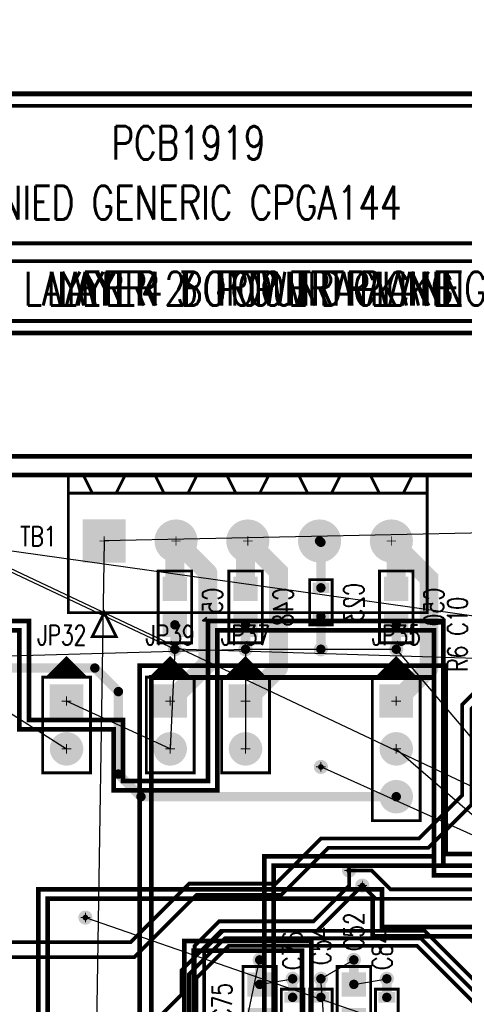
# Model space of a CAD drawing. Extents: x -1 to 210, y -5 to 148.
# Tile 31 of 52: x 34 to 58, y 96 to 148. Entities that reach past the tile are written whole.
import ezdxf
from ezdxf.enums import TextEntityAlignment as Align

# ---------------------------------------------------------------- set-up
doc = ezdxf.new("R2010")
doc.units = 0
for name, pattern in [('POUR_01_-1_0_000000', [2, 1, 1]), ('SIG_0', [2, 1, 1]), ('SIG_1', [2, 1, 1]), ('SIG_118', [2, 1, 1]), ('SIG_119', [2, 1, 1]), ('SIG_12', [2, 1, 1]), ('SIG_120', [2, 1, 1]), ('SIG_134', [2, 1, 1]), ('SIG_14', [2, 1, 1]), ('SIG_15', [2, 1, 1]), ('SIG_17', [2, 1, 1]), ('SIG_2', [2, 1, 1]), ('SIG_22', [2, 1, 1]), ('SIG_225', [2, 1, 1]), ('SIG_3', [2, 1, 1]), ('SIG_6', [2, 1, 1]), ('SIG_63', [2, 1, 1]), ('SIG_8', [2, 1, 1]), ('SIG_9', [2, 1, 1])]:
    doc.linetypes.add(name, pattern=pattern)
for name, color, linetype in [('2D_LINE_00', 5, 'CONTINUOUS'), ('BOARD_OUTLINE_00', 254, 'CONTINUOUS'), ('COPPER_CUTOUT_03', 112, 'CONTINUOUS'), ('DRIL_PLTE_THRU_01', 176, 'CONTINUOUS'), ('DRIL_PLTE_THRU_02', 255, 'CONTINUOUS'), ('DRIL_PLTE_THRU_03', 106, 'CONTINUOUS'), ('DRIL_PLTE_THRU_04', 16, 'CONTINUOUS'), ('DRIL_SYMBOL', 254, 'CONTINUOUS'), ('LINK_00', 57, 'CONTINUOUS'), ('PADS_BOT', 1, 'CONTINUOUS'), ('PADS_INNER', 5, 'CONTINUOUS'), ('PADS_TOP', 5, 'CONTINUOUS'), ('PART_BOT_2DLINE_00', 6, 'CONTINUOUS'), ('PART_NAME_01', 4, 'CONTINUOUS'), ('PART_NAME_04', 6, 'CONTINUOUS'), ('PART_TOP_2DLINE_00', 4, 'CONTINUOUS'), ('PART_TOP_2DLINE_01', 4, 'CONTINUOUS'), ('POUR_HEADER_01', 5, 'CONTINUOUS'), ('POUR_HEADER_02', 253, 'CONTINUOUS'), ('POUR_HEADER_03', 112, 'CONTINUOUS'), ('POUR_HEADER_04', 1, 'CONTINUOUS'), ('TEXT_00', 5, 'CONTINUOUS'), ('TEXT_01', 5, 'CONTINUOUS'), ('TEXT_02', 253, 'CONTINUOUS'), ('TEXT_03', 112, 'CONTINUOUS'), ('TEXT_04', 1, 'CONTINUOUS'), ('TRACE_01', 5, 'CONTINUOUS'), ('TRACE_04', 1, 'CONTINUOUS'), ('VIAPTS', 5, 'CONTINUOUS')]:
    doc.layers.add(name, color=color, linetype=linetype)
doc.styles.add('W0$15', font='simplex', dxfattribs={"width": 0.75})
doc.styles.add('W0$2032', font='simplex', dxfattribs={"width": 0.75})

# ---------------------------------------------------------------- blocks, each defined once
blk = doc.blocks.new('BOARD_1')
at = {"layer": 'BOARD_OUTLINE_00', "const_width": 0.254}
blk.add_lwpolyline([(-5, 0), (200, 0), (200, 125), (-5, 125)], close=True, dxfattribs=at)
blk = doc.blocks.new('DRAWING_2')
at = {"layer": '2D_LINE_00'}
for points, const_width in [([(0, 0, 0.414214), (0.953, -0.953), (62.547, -0.953, 0.414214), (63.5, 0), (63.5, 10.795, 0.414214), (62.547, 11.748), (22.86, 11.748, -0.414214), (21.907, 12.7), (21.907, 14.605, 0.414214), (20.955, 15.557), (0.953, 15.557, 0.414214), (0, 14.605)], 0.254), ([(17.145, 10.477, -0.414214), (17.78, 11.113), (55.245, 11.113, -0.414214), (55.88, 10.477), (55.88, 4.445, -0.414214), (55.245, 3.81), (17.78, 3.81, -0.414214), (17.145, 4.445)], 0.203), ([(17.145, 0.318, 0.414214), (17.78, -0.318), (62.23, -0.318, 0.414214), (62.865, 0.318), (62.865, 2.223, 0.414214), (62.23, 2.857), (17.78, 2.857, 0.414214), (17.145, 2.223)], 0.203)]:
    blk.add_lwpolyline(points, format="xyb", close=True, dxfattribs=dict(at, const_width=const_width))
at = {"layer": 'TEXT_00', "style": 'W0$2032', "width": 0.75}
for s, p in [('PCB1919', (37.465, 9.144)), ('UNIED GENERIC CPGA144', (37.465, 5.969))]:
    blk.add_text(s, height=1.778, dxfattribs=at).set_placement(p, align=Align.MIDDLE_CENTER)
at = {"layer": 'TEXT_01', "style": 'W0$2032', "width": 0.75}
blk.add_text('LAYER 1 TOP TRACKING', height=1.778, dxfattribs=at).set_placement((41.021, 1.397), align=Align.MIDDLE_CENTER)
at = {"layer": 'TEXT_02', "style": 'W0$2032', "width": 0.75}
blk.add_text('LAYER 2 GROUND PLANE', height=1.778, dxfattribs=at).set_placement((41.021, 1.397), align=Align.MIDDLE_CENTER)
at = {"layer": 'TEXT_03', "style": 'W0$2032', "width": 0.75}
blk.add_text('LAYER 3 POWER PLANE', height=1.778, dxfattribs=at).set_placement((41.021, 1.397), align=Align.MIDDLE_CENTER)
at = {"layer": 'TEXT_04', "style": 'W0$2032', "width": 0.75}
blk.add_text('LAYER 4 BOTTOM TRACKING', height=1.778, dxfattribs=at).set_placement((41.021, 1.397), align=Align.MIDDLE_CENTER)
blk = doc.blocks.new('POUR_HEADER_0')
at = {"layer": 'POUR_HEADER_02', "linetype": 'POUR_01_-1_0_000000', "const_width": 0.25}
blk.add_lwpolyline([(37.25, -14), (37.25, 3.25), (43, 3.25), (43, -4)], dxfattribs=at)
blk = doc.blocks.new('POUR_HEADER_1')
at = {"layer": 'POUR_HEADER_02', "linetype": 'POUR_01_-1_0_000000', "const_width": 0.25}
blk.add_lwpolyline([(157, -7.75), (66.75, -7.75), (66.75, -15.25), (39.5, -15.25), (39.5, -13.25), (21.25, -13.25), (21.25, -20), (11.5, -20), (11.5, -7.5), (0, -7.5), (0, 0.5), (20.25, 0.5), (20.25, -4.75), (25.25, -4.75), (25.25, -8), (30.75, -8), (30.75, 0.5), (42.25, 0.5), (42.25, -12.5), (61.25, -12.5), (61.25, -2), (168.25, -2)], dxfattribs=at)
blk = doc.blocks.new('POUR_HEADER_2')
at = {"layer": 'POUR_HEADER_02', "linetype": 'POUR_01_-1_0_000000', "const_width": 0.25}
for points in [[(26, 37.75), (-63.25, 37.75), (-63.25, 30.25), (-91.5, 30.25), (-91.5, 32.25), (-108.75, 32.25), (-108.75, 25.5), (-119.5, 25.5), (-119.5, 38), (-131, 38), (-131, 47), (-109.75, 47), (-109.75, 41.75), (-104.75, 41.75), (-104.75, 38.5), (-100.25, 38.5), (-100.25, 47), (-87.75, 47), (-87.75, 34), (-69.75, 34), (-69.75, 44.5), (38.25, 44.5)], [(59.75, 54.75), (-143.25, 54.75), (-143.25, 18.5)], [(-101.5, 12.75), (-101.5, 30), (-94.75, 30), (-94.75, 21.75)]]:
    blk.add_lwpolyline(points, dxfattribs=at)
blk = doc.blocks.new('POUR_HEADER_3')
at = {"layer": 'POUR_HEADER_03', "linetype": 'POUR_01_-1_0_000000', "const_width": 0.25}
blk.add_lwpolyline([(-13.25, 5.25), (-41.5, 5.25), (-41.5, -22.75), (-23.25, -22.75), (-23.25, -2.5), (-13.25, -2.5)], close=True, dxfattribs=at)
blk = doc.blocks.new('POUR_HEADER_6')
at = {"layer": 'POUR_HEADER_03', "linetype": 'POUR_01_-1_0_000000', "const_width": 0.25}
blk.add_lwpolyline([(0, 0), (-62, 0), (-62, 20), (-78, 20), (-78, 49), (-69, 49), (-69, 58.5), (-84, 58.5), (-84, -13.5), (0, -13.5)], close=True, dxfattribs=at)
blk = doc.blocks.new('SMOOTH_0$25')
at = {"const_width": 0.125}
blk.add_lwpolyline([(-0.0625, 0, 1), (0.0625, 0, 1)], format="xyb", close=True, dxfattribs=at)
blk = doc.blocks.new('POUR_HEADER_7')
at = {"layer": 'COPPER_CUTOUT_03', "const_width": 0.25}
blk.add_lwpolyline([(127.625, -66.375), (90.375, -66.375), (90.375, -56.375), (65.875, -56.375), (65.875, -66.375), (-35.125, -66.375), (-35.125, -34.125), (-3.625, -34.125), (-3.625, 38.375), (12.625, 38.375), (12.625, 28.375), (32.375, 28.375), (32.375, 3.375), (39.125, 3.375), (39.125, 28.375), (73.875, 28.375), (73.875, 38.375), (83.375, 38.375), (83.375, 31.875), (79.125, 31.875), (79.125, 28.375), (128.625, 28.375)], dxfattribs=at)
at = {"layer": 'POUR_HEADER_03', "linetype": 'POUR_01_-1_0_000000', "const_width": 0.25}
blk.add_lwpolyline([(-43, -74.5), (-43, 48.5), (160, 48.5), (160, -74.5)], close=True, dxfattribs=at)
at = {"layer": 'COPPER_CUTOUT_03'}
for p in [(-3.625, 38.375), (12.625, 38.375), (12.625, 28.375)]:
    blk.add_blockref('SMOOTH_0$25', p, dxfattribs=at)
blk = doc.blocks.new('POUR_HEADER_8')
at = {"layer": 'POUR_HEADER_01', "linetype": 'POUR_01_-1_0_000000', "const_width": 0.25}
blk.add_lwpolyline([(0, 0), (203, 0), (203, 123), (0, 123)], close=True, dxfattribs=at)
blk = doc.blocks.new('POUR_HEADER_9')
at = {"layer": 'POUR_HEADER_04', "linetype": 'POUR_01_-1_0_000000', "const_width": 0.25}
blk.add_lwpolyline([(0, 0), (203, 0), (203, 123), (0, 123)], close=True, dxfattribs=at)
blk = doc.blocks.new('SMOOTH_0$15')
at = {"const_width": 0.075}
blk.add_lwpolyline([(-0.0375, 0, 1), (0.0375, 0, 1)], format="xyb", close=True, dxfattribs=at)
blk = doc.blocks.new('PART_BODY_TOP_21')
at = {"layer": 'PART_TOP_2DLINE_00', "const_width": 0.15}
blk.add_lwpolyline([(1.905, -0.889), (1.905, 0.889), (-1.905, 0.889), (-1.905, -0.889)], close=True, dxfattribs=at)
at = {"layer": 'PART_TOP_2DLINE_00'}
for p in [(-1.905, 0.889), (1.905, 0.889), (-1.905, -0.889), (1.905, -0.889)]:
    blk.add_blockref('SMOOTH_0$15', p, dxfattribs=at)
blk = doc.blocks.new('DRIL_HOLE_0')
blk.add_lwpolyline([(0, 0, 1), (0, 0, 1)], format="xyb", close=True)
blk = doc.blocks.new('PAD_0')
blk.add_lwpolyline([(0, 0, 1), (0, 0, 1)], format="xyb", close=True)
blk = doc.blocks.new('PAD_1')
at = {"const_width": 1.2954}
blk.add_lwpolyline([(-0.6477, 0), (0.6477, 0)], dxfattribs=at)
blk = doc.blocks.new('STK_TOP_4')
at = {"layer": 'DRIL_PLTE_THRU_01'}
blk.add_blockref('DRIL_HOLE_0', (0, 0), dxfattribs=at)
at = {"layer": 'DRIL_PLTE_THRU_02'}
blk.add_blockref('DRIL_HOLE_0', (0, 0), dxfattribs=at)
at = {"layer": 'DRIL_PLTE_THRU_03'}
blk.add_blockref('DRIL_HOLE_0', (0, 0), dxfattribs=at)
at = {"layer": 'DRIL_PLTE_THRU_04'}
blk.add_blockref('DRIL_HOLE_0', (0, 0), dxfattribs=at)
at = {"layer": 'PADS_BOT'}
blk.add_blockref('PAD_0', (0, 0), dxfattribs=at)
at = {"layer": 'PADS_INNER'}
blk.add_blockref('PAD_0', (0, 0), dxfattribs=at)
at = {"layer": 'PADS_TOP'}
blk.add_blockref('PAD_1', (0, 0), dxfattribs=at)
blk = doc.blocks.new('SYM_TOP_2')
for name, p in [('STK_TOP_4', (-0.9525, 0)), ('PART_BODY_TOP_21', (0, 0)), ('STK_TOP_4', (0.9525, 0))]:
    blk.add_blockref(name, p)
blk = doc.blocks.new('PART_TOP_7')
blk.add_blockref('SYM_TOP_2', (0, 0))
at = {"layer": 'PART_NAME_01', "style": 'W0$15', "width": 0.75}
blk.add_text('C10', height=1.05, rotation=-90, dxfattribs=at).set_placement((3.25, 0), align=Align.MIDDLE_CENTER)
blk = doc.blocks.new('PART_BODY_BOT_21')
at = {"layer": 'PART_BOT_2DLINE_00', "const_width": 0.15}
blk.add_lwpolyline([(1.905, -0.889), (1.905, 0.889), (-1.905, 0.889), (-1.905, -0.889)], close=True, dxfattribs=at)
at = {"layer": 'PART_BOT_2DLINE_00'}
for p in [(-1.905, 0.889), (1.905, 0.889), (-1.905, -0.889), (1.905, -0.889)]:
    blk.add_blockref('SMOOTH_0$15', p, dxfattribs=at)
blk = doc.blocks.new('STK_BOT_4')
at = {"layer": 'DRIL_PLTE_THRU_01'}
blk.add_blockref('DRIL_HOLE_0', (0, 0), dxfattribs=at)
at = {"layer": 'DRIL_PLTE_THRU_02'}
blk.add_blockref('DRIL_HOLE_0', (0, 0), dxfattribs=at)
at = {"layer": 'DRIL_PLTE_THRU_03'}
blk.add_blockref('DRIL_HOLE_0', (0, 0), dxfattribs=at)
at = {"layer": 'DRIL_PLTE_THRU_04'}
blk.add_blockref('DRIL_HOLE_0', (0, 0), dxfattribs=at)
at = {"layer": 'PADS_BOT'}
blk.add_blockref('PAD_1', (0, 0), dxfattribs=at)
at = {"layer": 'PADS_INNER'}
blk.add_blockref('PAD_0', (0, 0), dxfattribs=at)
at = {"layer": 'PADS_TOP'}
blk.add_blockref('PAD_0', (0, 0), dxfattribs=at)
blk = doc.blocks.new('SYM_BOT_2')
for name, p in [('STK_BOT_4', (-0.9525, 0)), ('PART_BODY_BOT_21', (0, 0)), ('STK_BOT_4', (0.9525, 0))]:
    blk.add_blockref(name, p)
blk = doc.blocks.new('PART_BOT_23')
blk.add_blockref('SYM_BOT_2', (0, 0))
at = {"layer": 'PART_NAME_04', "style": 'W0$15', "width": 0.75}
blk.add_text('C48', height=1.05, dxfattribs=at).set_placement((0, -2), align=Align.MIDDLE_CENTER)
blk = doc.blocks.new('PART_BOT_25')
blk.add_blockref('SYM_BOT_2', (0, 0))
at = {"layer": 'PART_NAME_04', "style": 'W0$15', "width": 0.75}
blk.add_text('C50', height=1.05, dxfattribs=at).set_placement((0, -2), align=Align.MIDDLE_CENTER)
blk = doc.blocks.new('PART_BOT_26')
blk.add_blockref('SYM_BOT_2', (0, 0))
at = {"layer": 'PART_NAME_04', "style": 'W0$15', "width": 0.75}
blk.add_text('C51', height=1.05, dxfattribs=at).set_placement((0, -2), align=Align.MIDDLE_CENTER)
blk = doc.blocks.new('PART_TOP_27')
blk.add_blockref('SYM_TOP_2', (0, 0))
at = {"layer": 'PART_NAME_01', "style": 'W0$15', "width": 0.75}
blk.add_text('C52', height=1.05, dxfattribs=at).set_placement((3.75, 0), align=Align.MIDDLE_CENTER)
blk = doc.blocks.new('PART_TOP_30')
blk.add_blockref('SYM_TOP_2', (0, 0))
at = {"layer": 'PART_NAME_01', "style": 'W0$15', "width": 0.75}
blk.add_text('C75', height=1.05, dxfattribs=at).set_placement((0, 2), align=Align.MIDDLE_CENTER)
blk = doc.blocks.new('PART_BODY_TOP_22')
at = {"layer": 'PART_TOP_2DLINE_00', "const_width": 0.15}
blk.add_lwpolyline([(1.2, -0.6), (1.2, 0.6), (-1.2, 0.6), (-1.2, -0.6)], close=True, dxfattribs=at)
at = {"layer": 'PART_TOP_2DLINE_00'}
for p in [(-1.2, 0.6), (1.2, 0.6), (-1.2, -0.6), (1.2, -0.6)]:
    blk.add_blockref('SMOOTH_0$15', p, dxfattribs=at)
blk = doc.blocks.new('PAD_2')
at = {"const_width": 0.5588}
blk.add_lwpolyline([(-0.4445, 0), (0.4445, 0)], dxfattribs=at)
blk = doc.blocks.new('STK_TOP_5')
at = {"layer": 'DRIL_PLTE_THRU_01'}
blk.add_blockref('DRIL_HOLE_0', (0, 0), dxfattribs=at)
at = {"layer": 'DRIL_PLTE_THRU_02'}
blk.add_blockref('DRIL_HOLE_0', (0, 0), dxfattribs=at)
at = {"layer": 'DRIL_PLTE_THRU_03'}
blk.add_blockref('DRIL_HOLE_0', (0, 0), dxfattribs=at)
at = {"layer": 'DRIL_PLTE_THRU_04'}
blk.add_blockref('DRIL_HOLE_0', (0, 0), dxfattribs=at)
at = {"layer": 'PADS_BOT'}
blk.add_blockref('PAD_0', (0, 0), dxfattribs=at)
at = {"layer": 'PADS_INNER'}
blk.add_blockref('PAD_0', (0, 0), dxfattribs=at)
at = {"layer": 'PADS_TOP', "rotation": 90}
blk.add_blockref('PAD_2', (0, 0), dxfattribs=at)
blk = doc.blocks.new('SYM_TOP_3')
for name, p in [('PART_BODY_TOP_22', (0, 0)), ('STK_TOP_5', (-0.762, 0)), ('STK_TOP_5', (0.762, 0))]:
    blk.add_blockref(name, p)
blk = doc.blocks.new('PART_TOP_43')
blk.add_blockref('SYM_TOP_3', (0, 0))
at = {"layer": 'PART_NAME_01', "style": 'W0$15', "width": 0.75}
blk.add_text('C54', height=1.05, dxfattribs=at).set_placement((3.5, 0), align=Align.MIDDLE_CENTER)
blk = doc.blocks.new('PART_TOP_49')
blk.add_blockref('SYM_TOP_3', (0, 0))
at = {"layer": 'PART_NAME_01', "style": 'W0$15', "width": 0.75}
blk.add_text('C76', height=1.05, dxfattribs=at).set_placement((3.25, 0), align=Align.MIDDLE_CENTER)
blk = doc.blocks.new('PART_TOP_51')
blk.add_blockref('SYM_TOP_3', (0, 0))
at = {"layer": 'PART_NAME_01', "style": 'W0$15', "width": 0.75}
blk.add_text('C84', height=1.05, dxfattribs=at).set_placement((3.25, 0.25), align=Align.MIDDLE_CENTER)
blk = doc.blocks.new('PART_BODY_TOP_24')
at = {"layer": 'PART_TOP_2DLINE_00', "const_width": 0.15}
blk.add_lwpolyline([(-1.27, 1.016), (-2.286, 0), (-1.27, -1.016), (-1.27, 0.889), (-2.159, 0), (-1.397, -0.762), (-1.397, 0.635), (-2.032, 0), (-1.524, -0.508), (-1.524, 0.381), (-1.905, 0), (-1.651, -0.254), (-1.651, 0.127), (-1.778, 0), (-1.651, -0.127)], dxfattribs=at)
blk.add_lwpolyline([(-1.27, -1.27), (3.81, -1.27), (3.81, 1.27), (-1.27, 1.27)], close=True, dxfattribs=at)
at = {"layer": 'PART_TOP_2DLINE_00'}
for p in [(-1.27, 1.27), (-1.27, 1.016), (3.81, 1.27), (-1.397, 0.635), (-1.27, 0.889), (-2.286, 0), (-2.159, 0), (-2.032, 0), (-1.905, 0), (-1.778, 0), (-1.651, 0.127), (-1.524, 0.381), (-1.651, -0.127), (-1.651, -0.254), (-1.524, -0.508), (-1.397, -0.762), (-1.27, -1.016), (-1.27, -1.27), (3.81, -1.27)]:
    blk.add_blockref('SMOOTH_0$15', p, dxfattribs=at)
blk = doc.blocks.new('DRIL_SYMBOL_1')
at = {"layer": 'DRIL_SYMBOL', "const_width": 0.0508}
for points in [[(-0.254, 0), (0.254, 0)], [(0, -0.254), (0, 0.254)]]:
    blk.add_lwpolyline(points, dxfattribs=at)
blk = doc.blocks.new('DRIL_HOLE_1')
at = {"const_width": 0.5}
blk.add_lwpolyline([(-0.25, 0, 1), (0.25, 0, 1)], format="xyb", close=True, dxfattribs=at)
blk.add_blockref('DRIL_SYMBOL_1', (0, 0))
blk = doc.blocks.new('PAD_5')
at = {"const_width": 0.889}
blk.add_lwpolyline([(0, -0.4445, 1), (0, 0.4445, 1)], format="xyb", close=True, dxfattribs=at)
blk = doc.blocks.new('PAD_6')
at = {"const_width": 1.778}
blk.add_lwpolyline([(-0.889, 0), (0.889, 0)], dxfattribs=at)
blk = doc.blocks.new('STK_TOP_8')
at = {"layer": 'DRIL_PLTE_THRU_01'}
blk.add_blockref('DRIL_HOLE_1', (0, 0), dxfattribs=at)
at = {"layer": 'DRIL_PLTE_THRU_02'}
blk.add_blockref('DRIL_HOLE_1', (0, 0), dxfattribs=at)
at = {"layer": 'DRIL_PLTE_THRU_03'}
blk.add_blockref('DRIL_HOLE_1', (0, 0), dxfattribs=at)
at = {"layer": 'DRIL_PLTE_THRU_04'}
blk.add_blockref('DRIL_HOLE_1', (0, 0), dxfattribs=at)
at = {"layer": 'PADS_BOT'}
blk.add_blockref('PAD_6', (0, 0), dxfattribs=at)
at = {"layer": 'PADS_INNER'}
blk.add_blockref('PAD_5', (0, 0), dxfattribs=at)
at = {"layer": 'PADS_TOP'}
blk.add_blockref('PAD_6', (0, 0), dxfattribs=at)
blk = doc.blocks.new('STK_TOP_9')
at = {"layer": 'DRIL_PLTE_THRU_01'}
blk.add_blockref('DRIL_HOLE_1', (0, 0), dxfattribs=at)
at = {"layer": 'DRIL_PLTE_THRU_02'}
blk.add_blockref('DRIL_HOLE_1', (0, 0), dxfattribs=at)
at = {"layer": 'DRIL_PLTE_THRU_03'}
blk.add_blockref('DRIL_HOLE_1', (0, 0), dxfattribs=at)
at = {"layer": 'DRIL_PLTE_THRU_04'}
blk.add_blockref('DRIL_HOLE_1', (0, 0), dxfattribs=at)
at = {"layer": 'PADS_BOT'}
blk.add_blockref('PAD_5', (0, 0), dxfattribs=at)
at = {"layer": 'PADS_INNER'}
blk.add_blockref('PAD_5', (0, 0), dxfattribs=at)
at = {"layer": 'PADS_TOP'}
blk.add_blockref('PAD_5', (0, 0), dxfattribs=at)
blk = doc.blocks.new('SYM_TOP_5')
for name, p in [('PART_BODY_TOP_24', (0, 0)), ('STK_TOP_8', (0, 0)), ('STK_TOP_9', (2.54, 0))]:
    blk.add_blockref(name, p)
blk = doc.blocks.new('PART_TOP_70')
blk.add_blockref('SYM_TOP_5', (0, 0))
at = {"layer": 'PART_NAME_01', "style": 'W0$15', "width": 0.75}
blk.add_text('JP32', height=1.05, rotation=-270, dxfattribs=at).set_placement((-3.5, -0.25), align=Align.MIDDLE_CENTER)
blk = doc.blocks.new('PART_TOP_73')
blk.add_blockref('SYM_TOP_5', (0, 0))
at = {"layer": 'PART_NAME_01', "style": 'W0$15', "width": 0.75}
blk.add_text('JP37', height=1.05, rotation=-270, dxfattribs=at).set_placement((-3.5, 0), align=Align.MIDDLE_CENTER)
blk = doc.blocks.new('PART_TOP_74')
blk.add_blockref('SYM_TOP_5', (0, 0))
at = {"layer": 'PART_NAME_01', "style": 'W0$15', "width": 0.75}
blk.add_text('JP39', height=1.05, rotation=-270, dxfattribs=at).set_placement((-3.5, 0), align=Align.MIDDLE_CENTER)
blk = doc.blocks.new('PART_BODY_TOP_26')
at = {"layer": 'PART_TOP_2DLINE_00', "const_width": 0.15}
blk.add_lwpolyline([(-1.27, 1.016), (-2.286, 0), (-1.27, -1.016), (-1.27, 0.889), (-2.159, 0), (-1.397, -0.762), (-1.397, 0.635), (-2.032, 0), (-1.524, -0.508), (-1.524, 0.381), (-1.905, 0), (-1.651, -0.254), (-1.651, 0.127), (-1.778, 0), (-1.651, -0.127)], dxfattribs=at)
blk.add_lwpolyline([(-1.27, -1.27), (6.35, -1.27), (6.35, 1.27), (-1.27, 1.27)], close=True, dxfattribs=at)
at = {"layer": 'PART_TOP_2DLINE_00'}
for p in [(-1.27, 1.27), (-1.27, 1.016), (6.35, 1.27), (-1.397, 0.635), (-1.27, 0.889), (-2.286, 0), (-2.159, 0), (-2.032, 0), (-1.905, 0), (-1.778, 0), (-1.651, 0.127), (-1.524, 0.381), (-1.651, -0.127), (-1.651, -0.254), (-1.524, -0.508), (-1.397, -0.762), (-1.27, -1.016), (-1.27, -1.27), (6.35, -1.27)]:
    blk.add_blockref('SMOOTH_0$15', p, dxfattribs=at)
blk = doc.blocks.new('SYM_TOP_7')
for name, p in [('PART_BODY_TOP_26', (0, 0)), ('STK_TOP_8', (0, 0)), ('STK_TOP_9', (2.54, 0)), ('STK_TOP_9', (5.08, 0))]:
    blk.add_blockref(name, p)
blk = doc.blocks.new('PART_TOP_89')
blk.add_blockref('SYM_TOP_7', (0, 0))
at = {"layer": 'PART_NAME_01', "style": 'W0$15', "width": 0.75}
blk.add_text('JP35', height=1.05, rotation=-270, dxfattribs=at).set_placement((-3.5, 0), align=Align.MIDDLE_CENTER)
blk = doc.blocks.new('PART_BODY_TOP_31')
at = {"layer": 'PART_TOP_2DLINE_01', "const_width": 0.15}
for points in [[(0, 3.81), (-0.635, 5.08), (0.635, 5.08), (0, 3.81)], [(-17.145, -2.54), (1.905, -2.54)], [(-15.875, -2.54), (-16.383, -3.556)], [(-14.605, -2.54), (-14.097, -3.556)], [(-12.065, -2.54), (-12.573, -3.556)], [(-10.795, -2.54), (-10.287, -3.556)], [(-8.255, -2.54), (-8.763, -3.556)], [(-6.985, -2.54), (-6.477, -3.556)], [(-4.445, -2.54), (-4.953, -3.556)], [(-3.175, -2.54), (-2.667, -3.556)], [(-0.635, -2.54), (-1.143, -3.556)], [(0.635, -2.54), (1.143, -3.556)]]:
    blk.add_lwpolyline(points, dxfattribs=at)
blk.add_lwpolyline([(-17.145, -3.556), (1.905, -3.556), (1.905, 3.81), (-17.145, 3.81)], close=True, dxfattribs=at)
at = {"layer": 'PART_TOP_2DLINE_01'}
for p in [(-0.635, 5.08), (0.635, 5.08), (-17.145, 3.81), (0, 3.81), (0, 3.81), (1.905, 3.81), (-17.145, -2.54), (-15.875, -2.54), (-14.605, -2.54), (-12.065, -2.54), (-10.795, -2.54), (-8.255, -2.54), (-6.985, -2.54), (-4.445, -2.54), (-3.175, -2.54), (-0.635, -2.54), (0.635, -2.54), (1.905, -2.54), (-17.145, -3.556), (-16.383, -3.556), (-14.097, -3.556), (-12.573, -3.556), (-10.287, -3.556), (-8.763, -3.556), (-6.477, -3.556), (-4.953, -3.556), (-2.667, -3.556), (-1.143, -3.556), (1.143, -3.556), (1.905, -3.556)]:
    blk.add_blockref('SMOOTH_0$15', p, dxfattribs=at)
blk = doc.blocks.new('DRIL_SYMBOL_1$1')
at = {"layer": 'DRIL_SYMBOL', "const_width": 0.0508}
for points in [[(-0.254, 0), (0.254, 0)], [(0, -0.254), (0, 0.254)]]:
    blk.add_lwpolyline(points, dxfattribs=at)
blk = doc.blocks.new('DRIL_HOLE_1$1')
at = {"const_width": 0.55}
blk.add_lwpolyline([(-0.275, 0, 1), (0.275, 0, 1)], format="xyb", close=True, dxfattribs=at)
blk.add_blockref('DRIL_SYMBOL_1$1', (0, 0))
blk = doc.blocks.new('PAD_9')
at = {"const_width": 1.143}
blk.add_lwpolyline([(0, -0.5715, 1), (0, 0.5715, 1)], format="xyb", close=True, dxfattribs=at)
blk = doc.blocks.new('PAD_10')
at = {"const_width": 2.286}
blk.add_lwpolyline([(-1.143, 0), (1.143, 0)], dxfattribs=at)
blk = doc.blocks.new('STK_TOP_16')
at = {"layer": 'DRIL_PLTE_THRU_01'}
blk.add_blockref('DRIL_HOLE_1$1', (0, 0), dxfattribs=at)
at = {"layer": 'DRIL_PLTE_THRU_02'}
blk.add_blockref('DRIL_HOLE_1$1', (0, 0), dxfattribs=at)
at = {"layer": 'DRIL_PLTE_THRU_03'}
blk.add_blockref('DRIL_HOLE_1$1', (0, 0), dxfattribs=at)
at = {"layer": 'DRIL_PLTE_THRU_04'}
blk.add_blockref('DRIL_HOLE_1$1', (0, 0), dxfattribs=at)
at = {"layer": 'PADS_BOT'}
blk.add_blockref('PAD_10', (0, 0), dxfattribs=at)
at = {"layer": 'PADS_INNER'}
blk.add_blockref('PAD_9', (0, 0), dxfattribs=at)
at = {"layer": 'PADS_TOP'}
blk.add_blockref('PAD_10', (0, 0), dxfattribs=at)
blk = doc.blocks.new('STK_TOP_15')
at = {"layer": 'DRIL_PLTE_THRU_01'}
blk.add_blockref('DRIL_HOLE_1$1', (0, 0), dxfattribs=at)
at = {"layer": 'DRIL_PLTE_THRU_02'}
blk.add_blockref('DRIL_HOLE_1$1', (0, 0), dxfattribs=at)
at = {"layer": 'DRIL_PLTE_THRU_03'}
blk.add_blockref('DRIL_HOLE_1$1', (0, 0), dxfattribs=at)
at = {"layer": 'DRIL_PLTE_THRU_04'}
blk.add_blockref('DRIL_HOLE_1$1', (0, 0), dxfattribs=at)
at = {"layer": 'PADS_BOT'}
blk.add_blockref('PAD_9', (0, 0), dxfattribs=at)
at = {"layer": 'PADS_INNER'}
blk.add_blockref('PAD_9', (0, 0), dxfattribs=at)
at = {"layer": 'PADS_TOP'}
blk.add_blockref('PAD_9', (0, 0), dxfattribs=at)
blk = doc.blocks.new('SYM_TOP_12')
for name, p in [('PART_BODY_TOP_31', (0, 0)), ('STK_TOP_15', (-15.24, 0)), ('STK_TOP_15', (-11.43, 0)), ('STK_TOP_15', (-7.62, 0)), ('STK_TOP_15', (-3.81, 0)), ('STK_TOP_16', (0, 0))]:
    blk.add_blockref(name, p)
blk = doc.blocks.new('PART_TOP_94')
blk.add_blockref('SYM_TOP_12', (0, 0))
at = {"layer": 'PART_NAME_01', "style": 'W0$15', "width": 0.75}
blk.add_text('TB1', height=1.05, rotation=-180, dxfattribs=at).set_placement((3.5, -0.25), align=Align.MIDDLE_CENTER)
blk = doc.blocks.new('PART_TOP_109')
blk.add_blockref('SYM_TOP_2', (0, 0))
at = {"layer": 'PART_NAME_01', "style": 'W0$15', "width": 0.75}
blk.add_text('R6', height=1.05, rotation=90, dxfattribs=at).set_placement((-3.25, 0), align=Align.MIDDLE_CENTER)
blk = doc.blocks.new('PART_BODY_BOT_22')
at = {"layer": 'PART_BOT_2DLINE_00', "const_width": 0.15}
blk.add_lwpolyline([(1.2, -0.6), (1.2, 0.6), (-1.2, 0.6), (-1.2, -0.6)], close=True, dxfattribs=at)
at = {"layer": 'PART_BOT_2DLINE_00'}
for p in [(-1.2, 0.6), (1.2, 0.6), (-1.2, -0.6), (1.2, -0.6)]:
    blk.add_blockref('SMOOTH_0$15', p, dxfattribs=at)
blk = doc.blocks.new('STK_BOT_5')
at = {"layer": 'DRIL_PLTE_THRU_01'}
blk.add_blockref('DRIL_HOLE_0', (0, 0), dxfattribs=at)
at = {"layer": 'DRIL_PLTE_THRU_02'}
blk.add_blockref('DRIL_HOLE_0', (0, 0), dxfattribs=at)
at = {"layer": 'DRIL_PLTE_THRU_03'}
blk.add_blockref('DRIL_HOLE_0', (0, 0), dxfattribs=at)
at = {"layer": 'DRIL_PLTE_THRU_04'}
blk.add_blockref('DRIL_HOLE_0', (0, 0), dxfattribs=at)
at = {"layer": 'PADS_BOT', "rotation": 90}
blk.add_blockref('PAD_2', (0, 0), dxfattribs=at)
at = {"layer": 'PADS_INNER'}
blk.add_blockref('PAD_0', (0, 0), dxfattribs=at)
at = {"layer": 'PADS_TOP'}
blk.add_blockref('PAD_0', (0, 0), dxfattribs=at)
blk = doc.blocks.new('SYM_BOT_3')
for name, p in [('PART_BODY_BOT_22', (0, 0)), ('STK_BOT_5', (-0.762, 0)), ('STK_BOT_5', (0.762, 0))]:
    blk.add_blockref(name, p)
blk = doc.blocks.new('PART_BOT_225')
blk.add_blockref('SYM_BOT_3', (0, 0))
at = {"layer": 'PART_NAME_04', "style": 'W0$15', "width": 0.75}
blk.add_text('C23', height=1.05, dxfattribs=at).set_placement((0, -1.75), align=Align.MIDDLE_CENTER)
blk = doc.blocks.new('SMOOTH_0$5')
at = {"const_width": 0.25}
blk.add_lwpolyline([(-0.125, 0, 1), (0.125, 0, 1)], format="xyb", close=True, dxfattribs=at)
blk = doc.blocks.new('SMOOTH_1')
at = {"const_width": 0.5}
blk.add_lwpolyline([(-0.25, 0, 1), (0.25, 0, 1)], format="xyb", close=True, dxfattribs=at)
blk = doc.blocks.new('SMOOTH_0$2')
at = {"const_width": 0.1}
blk.add_lwpolyline([(-0.05, 0, 1), (0.05, 0, 1)], format="xyb", close=True, dxfattribs=at)
blk = doc.blocks.new('DRIL_SYMBOL_0$3')
at = {"layer": 'DRIL_SYMBOL', "const_width": 0.0508}
for points in [[(-0.254, 0), (0.254, 0)], [(0, -0.254), (0, 0.254)]]:
    blk.add_lwpolyline(points, dxfattribs=at)
blk = doc.blocks.new('DRIL_HOLE_0$3')
at = {"const_width": 0.15}
blk.add_lwpolyline([(-0.075, 0, 1), (0.075, 0, 1)], format="xyb", close=True, dxfattribs=at)
blk.add_blockref('DRIL_SYMBOL_0$3', (0, 0))
blk = doc.blocks.new('PAD_34')
at = {"const_width": 0.375}
blk.add_lwpolyline([(0, -0.1875, 1), (0, 0.1875, 1)], format="xyb", close=True, dxfattribs=at)
blk = doc.blocks.new('STK_TOP_3')
at = {"layer": 'DRIL_PLTE_THRU_01'}
blk.add_blockref('DRIL_HOLE_0$3', (0, 0), dxfattribs=at)
at = {"layer": 'DRIL_PLTE_THRU_02'}
blk.add_blockref('DRIL_HOLE_0$3', (0, 0), dxfattribs=at)
at = {"layer": 'DRIL_PLTE_THRU_03'}
blk.add_blockref('DRIL_HOLE_0$3', (0, 0), dxfattribs=at)
at = {"layer": 'DRIL_PLTE_THRU_04'}
blk.add_blockref('DRIL_HOLE_0$3', (0, 0), dxfattribs=at)
at = {"layer": 'PADS_BOT'}
blk.add_blockref('PAD_34', (0, 0), dxfattribs=at)
at = {"layer": 'PADS_INNER'}
blk.add_blockref('PAD_34', (0, 0), dxfattribs=at)
at = {"layer": 'PADS_TOP'}
blk.add_blockref('PAD_34', (0, 0), dxfattribs=at)
blk = doc.blocks.new('SYM_TOP_1')
blk.add_blockref('STK_TOP_3', (0, 0))

msp = doc.modelspace()

# ---------------------------------------------------------------- linework, layer by layer
at = {"layer": 'LINK_00', "linetype": 'SIG_15'}
for p, q in [((15.67, 122.5), (58.25, 116.5)), ((25.83, 122.5), (42.25, 114.75)), ((42.25, 114.75), (42, 109.46)), ((58.25, 114.25), (42.25, 114.75)), ((42, 109.46), (36.5, 112)), ((50, 97.25), (51.75, 98.25)), ((50.4, 91.818), (50, 97.25)), ((51.75, 96.953), (53.5, 97.25))]:
    msp.add_line(p, q, dxfattribs=at)
at = {"layer": 'LINK_00', "linetype": 'SIG_17'}
for p, q in [((62.25, 121), (38.5, 120.5)), ((38.5, 120.5), (38.047, 92))]:
    msp.add_line(p, q, dxfattribs=at)
at = {"layer": 'LINK_00', "linetype": 'SIG_12'}
for p, q in [((31.5, 120), (169, 55)), ((169, 55), (50, 108.5)), ((37.5, 100.5), (169, 55)), ((45.25, 91.25), (46.75, 98.25)), ((46.75, 96.953), (48.5, 97.25))]:
    msp.add_line(p, q, dxfattribs=at)
at = {"layer": 'LINK_00', "linetype": 'SIG_9'}
for p, q in [((28, 114.25), (46, 114.75)), ((46, 114.75), (46, 109.46)), ((46, 114.75), (50, 114.75)), ((50, 114.75), (54, 114.75)), ((54, 114.75), (114.25, 43.5)), ((32.5, 112), (36.5, 109.46))]:
    msp.add_line(p, q, dxfattribs=at)
at = {"layer": 'LINK_00', "linetype": 'SIG_134'}
msp.add_line((54, 109.46), (119.76, 52.46), dxfattribs=at)
at = {"layer": 'TRACE_01', "linetype": 'SIG_14', "const_width": 1}
for points in [[(42.31, 120.5), (44, 118.81)], [(42, 112), (44, 114), (44, 118.81)]]:
    msp.add_lwpolyline(points, dxfattribs=at)
at = {"layer": 'TRACE_01', "linetype": 'SIG_8', "const_width": 1}
for points in [[(46.12, 120.5), (47.75, 118.87), (47.75, 113.75)], [(46, 112), (47.75, 113.75)]]:
    msp.add_lwpolyline(points, dxfattribs=at)
at = {"layer": 'TRACE_01', "linetype": 'SIG_1', "const_width": 1}
for points in [[(53.74, 120.5), (55.74, 118.5), (55.74, 113.74)], [(54, 112), (55.74, 113.74)]]:
    msp.add_lwpolyline(points, dxfattribs=at)
at = {"layer": 'TRACE_01', "linetype": 'SIG_63', "const_width": 0.2}
msp.add_lwpolyline([(40.905, 86.46), (40.905, 88.4), (43.3, 90.795), (43.3, 99), (44.6, 100.3), (49.6, 100.3), (51.5, 102.2), (51.5, 103)], dxfattribs=at)
at = {"layer": 'TRACE_01', "linetype": 'SIG_6', "const_width": 0.2}
msp.add_lwpolyline([(39.635, 86.46), (39.635, 84.8), (40.035, 84.4), (41.4, 84.4), (42, 85), (42, 88.5), (43.8, 90.3), (43.8, 98.8), (44.8, 99.8), (49.8, 99.8), (52.2, 102.2)], dxfattribs=at)
at = {"layer": 'TRACE_01', "linetype": 'SIG_12', "const_width": 0.5}
for points in [[(46.75, 98.25), (46.75, 96.953)], [(48.5, 97.25), (48.5, 96.262)]]:
    msp.add_lwpolyline(points, dxfattribs=at)
at = {"layer": 'TRACE_01', "linetype": 'SIG_15', "const_width": 0.5}
for points in [[(51.75, 98.25), (51.75, 96.953)], [(50, 97.25), (50, 96.262)], [(53.5, 97.25), (53.5, 96.262)]]:
    msp.add_lwpolyline(points, dxfattribs=at)
at = {"layer": 'TRACE_04', "linetype": 'SIG_14', "const_width": 1}
msp.add_lwpolyline([(42.25, 117.953), (42.25, 120.44), (42.31, 120.5)], dxfattribs=at)
at = {"layer": 'TRACE_04', "linetype": 'SIG_8', "const_width": 1}
msp.add_lwpolyline([(46, 117.953), (46, 120.38), (46.12, 120.5)], dxfattribs=at)
at = {"layer": 'TRACE_04', "linetype": 'SIG_1', "const_width": 1}
msp.add_lwpolyline([(54, 117.953), (54, 120.5), (53.74, 120.5)], dxfattribs=at)
at = {"layer": 'TRACE_04', "linetype": 'SIG_2', "const_width": 0.5}
msp.add_lwpolyline([(50, 118.012), (50, 120.43), (49.93, 120.5)], dxfattribs=at)
at = {"layer": 'TRACE_04', "linetype": 'SIG_9', "const_width": 0.5}
for points in [[(50, 114.75), (50, 116.488)], [(46, 114.75), (46, 116.047)], [(54, 114.75), (54, 116.047)]]:
    msp.add_lwpolyline(points, dxfattribs=at)
at = {"layer": 'TRACE_04', "linetype": 'SIG_15', "const_width": 0.5}
msp.add_lwpolyline([(42.25, 114.75), (42.25, 116.047)], dxfattribs=at)
at = {"layer": 'TRACE_04', "linetype": 'SIG_3', "const_width": 0.2}
msp.add_lwpolyline([(25.1, 95.7), (28.2, 95.7), (31.7, 99.2), (39.9, 99.2), (43, 102.3), (47.6, 102.3), (50, 104.7), (55.2, 104.7), (57.5, 107), (57.5, 111.8), (59.1, 113.4), (160, 113.4), (161, 114.4), (166.9, 114.4), (167.6, 115.1), (195.8, 115.1)], dxfattribs=at)
at = {"layer": 'TRACE_04', "linetype": 'SIG_0', "const_width": 0.5}
for points in [[(31, 112), (31, 113.25), (31.5, 113.75), (38, 113.75)], [(54, 106.92), (40.45, 106.92), (39.25, 108.12), (39.25, 112.5), (38, 113.75)]]:
    msp.add_lwpolyline(points, dxfattribs=at)
at = {"layer": 'TRACE_04', "linetype": 'SIG_225', "const_width": 0.2}
msp.add_lwpolyline([(32.2, 98.4), (40.1, 98.4), (43.4, 101.7), (47.9, 101.7), (50.4, 104.2), (55.7, 104.2), (58, 106.5), (58, 111.6), (59.3, 112.9), (160.6, 112.9), (161.2, 113.5)], dxfattribs=at)
at = {"layer": 'TRACE_04', "linetype": 'SIG_63', "const_width": 0.2}
msp.add_lwpolyline([(121.7, 96.9), (116.6, 102), (53.7, 102), (52.7, 103), (51.5, 103)], dxfattribs=at)
at = {"layer": 'TRACE_04', "linetype": 'SIG_6', "const_width": 0.2}
msp.add_lwpolyline([(123, 96.5), (121.4, 96.5), (116.4, 101.5), (52.9, 101.5), (52.2, 102.2)], dxfattribs=at)
at = {"layer": 'TRACE_04', "linetype": 'SIG_118', "const_width": 0.2}
for points in [[(34.5, 89.5), (36.1, 91.1), (36.1, 93.3), (37.3, 94.5), (40.7, 94.5), (42.6, 96.4), (42.6, 97.7), (44.7, 99.8)], [(55.5, 99.8), (44.7, 99.8)], [(104.75, 84.55), (104.2, 85.1), (104.2, 88.3), (101.7, 90.8), (93.9, 90.8), (92.5, 92.2), (63.1, 92.2), (55.5, 99.8)]]:
    msp.add_lwpolyline(points, dxfattribs=at)
at = {"layer": 'TRACE_04', "linetype": 'SIG_119', "const_width": 0.2}
for points in [[(37.5, 89.5), (38.4, 90.4), (41.3, 90.4), (43, 92.1), (43, 97.5), (44.9, 99.4)], [(55.3, 99.4), (44.9, 99.4)], [(104.55, 84.15), (103.8, 84.9), (103.8, 88.1), (101.5, 90.4), (93.7, 90.4), (92.3, 91.8), (62.9, 91.8), (55.3, 99.4)]]:
    msp.add_lwpolyline(points, dxfattribs=at)
at = {"layer": 'TRACE_04', "linetype": 'SIG_120', "const_width": 0.2}
for points in [[(40.5, 89.5), (41, 90), (41.5, 90), (43.4, 91.9), (43.4, 97.3), (45.1, 99)], [(45.1, 99), (55.1, 99)], [(104.35, 83.75), (103.4, 84.7), (103.4, 87.9), (101.3, 90), (93.5, 90), (92.1, 91.4), (62.7, 91.4), (55.1, 99)]]:
    msp.add_lwpolyline(points, dxfattribs=at)

# ---------------------------------------------------------------- block references
for name, p in [('DRAWING_2', (5.5, 132.5)), ('BOARD_1', (5, 0)), ('PART_TOP_109', (60.5, 114.25))]:
    msp.add_blockref(name, p)
at = {"linetype": 'SIG_15'}
msp.add_blockref('POUR_HEADER_2', (144.25, 69.25), dxfattribs=at)
at = {"linetype": 'SIG_17'}
msp.add_blockref('POUR_HEADER_7', (44, 75.5), dxfattribs=at)
at = {"linetype": 'SIG_12'}
for name, p in [('POUR_HEADER_8', (1, 1)), ('POUR_HEADER_9', (1, 1)), ('POUR_HEADER_0', (6, 95.5))]:
    msp.add_blockref(name, p, dxfattribs=at)
for name, p, rotation in [('PART_TOP_94', (38.5, 120.5), 180), ('PART_TOP_7', (60.5, 116.5), 180), ('PART_TOP_70', (36.5, 112), 270), ('PART_TOP_74', (42, 112), 270), ('PART_TOP_73', (46, 112), 270), ('PART_TOP_89', (54, 112), 270), ('PART_TOP_27', (51.75, 96), 90), ('PART_TOP_43', (50, 95.5), 90), ('PART_TOP_49', (48.5, 95.5), 90), ('PART_TOP_51', (53.5, 95.5), 90), ('PART_TOP_30', (46.75, 96), 90)]:
    msp.add_blockref(name, p, dxfattribs=dict(rotation=rotation))
at = {"xscale": -1, "rotation": -270}
for name, p in [('PART_BOT_26', (42.25, 117)), ('PART_BOT_23', (46, 117)), ('PART_BOT_25', (54, 117)), ('PART_BOT_225', (50, 117.25))]:
    msp.add_blockref(name, p, dxfattribs=at)
at = {"linetype": 'SIG_9'}
msp.add_blockref('POUR_HEADER_1', (13.75, 115.25), dxfattribs=at)
at = {"linetype": 'SIG_134'}
msp.add_blockref('POUR_HEADER_6', (125, 54.75), dxfattribs=at)
at = {"linetype": 'SIG_22'}
msp.add_blockref('POUR_HEADER_3', (89, 98), dxfattribs=at)
at = {"layer": 'TRACE_01'}
for name, p in [('SMOOTH_1', (42.31, 120.5)), ('SMOOTH_1', (46.12, 120.5)), ('SMOOTH_1', (53.74, 120.5)), ('SMOOTH_1', (44, 118.81)), ('SMOOTH_1', (44, 118.81)), ('SMOOTH_1', (47.75, 118.87)), ('SMOOTH_1', (55.74, 118.5)), ('SMOOTH_1', (44, 114)), ('SMOOTH_1', (47.75, 113.75)), ('SMOOTH_1', (47.75, 113.75)), ('SMOOTH_1', (55.74, 113.74)), ('SMOOTH_1', (55.74, 113.74)), ('SMOOTH_1', (42, 112)), ('SMOOTH_1', (46, 112)), ('SMOOTH_1', (54, 112)), ('SMOOTH_0$2', (51.5, 103)), ('SMOOTH_0$2', (51.5, 102.2)), ('SMOOTH_0$2', (52.2, 102.2)), ('SMOOTH_0$2', (44.6, 100.3)), ('SMOOTH_0$2', (49.6, 100.3)), ('SMOOTH_0$2', (44.8, 99.8)), ('SMOOTH_0$2', (49.8, 99.8)), ('SMOOTH_0$2', (43.3, 99)), ('SMOOTH_0$2', (43.8, 98.8)), ('SMOOTH_0$5', (46.75, 98.25)), ('SMOOTH_0$5', (51.75, 98.25)), ('SMOOTH_0$5', (48.5, 97.25)), ('SMOOTH_0$5', (50, 97.25)), ('SMOOTH_0$5', (53.5, 97.25)), ('SMOOTH_0$5', (46.75, 96.953)), ('SMOOTH_0$5', (51.75, 96.953)), ('SMOOTH_0$5', (48.5, 96.262)), ('SMOOTH_0$5', (50, 96.262)), ('SMOOTH_0$5', (53.5, 96.262))]:
    msp.add_blockref(name, p, dxfattribs=at)
at = {"layer": 'TRACE_04'}
for name, p in [('SMOOTH_1', (42.25, 120.44)), ('SMOOTH_1', (42.31, 120.5)), ('SMOOTH_1', (46, 120.38)), ('SMOOTH_1', (46.12, 120.5)), ('SMOOTH_1', (53.74, 120.5)), ('SMOOTH_1', (54, 120.5)), ('SMOOTH_0$5', (49.93, 120.5)), ('SMOOTH_0$5', (50, 120.43)), ('SMOOTH_1', (42.25, 117.953)), ('SMOOTH_1', (46, 117.953)), ('SMOOTH_0$5', (50, 118.012)), ('SMOOTH_1', (54, 117.953)), ('SMOOTH_0$5', (50, 116.488)), ('SMOOTH_0$5', (42.25, 116.047)), ('SMOOTH_0$5', (46, 116.047)), ('SMOOTH_0$5', (54, 116.047)), ('SMOOTH_0$5', (42.25, 114.75)), ('SMOOTH_0$5', (46, 114.75)), ('SMOOTH_0$5', (50, 114.75)), ('SMOOTH_0$5', (54, 114.75)), ('SMOOTH_0$5', (38, 113.75)), ('SMOOTH_0$5', (38, 113.75)), ('SMOOTH_0$5', (39.25, 112.5)), ('SMOOTH_0$2', (57.5, 111.8)), ('SMOOTH_0$5', (39.25, 108.12)), ('SMOOTH_0$5', (40.45, 106.92)), ('SMOOTH_0$5', (54, 106.92)), ('SMOOTH_0$2', (57.5, 107)), ('SMOOTH_0$2', (50, 104.7)), ('SMOOTH_0$2', (55.2, 104.7)), ('SMOOTH_0$2', (50.4, 104.2)), ('SMOOTH_0$2', (55.7, 104.2)), ('SMOOTH_0$2', (51.5, 103)), ('SMOOTH_0$2', (52.7, 103)), ('SMOOTH_0$2', (43, 102.3)), ('SMOOTH_0$2', (47.6, 102.3)), ('SMOOTH_0$2', (52.2, 102.2)), ('SMOOTH_0$2', (53.7, 102)), ('SMOOTH_0$2', (43.4, 101.7)), ('SMOOTH_0$2', (47.9, 101.7)), ('SMOOTH_0$2', (52.9, 101.5)), ('SMOOTH_0$2', (44.7, 99.8)), ('SMOOTH_0$2', (44.7, 99.8)), ('SMOOTH_0$2', (55.5, 99.8)), ('SMOOTH_0$2', (55.5, 99.8)), ('SMOOTH_0$2', (44.9, 99.4)), ('SMOOTH_0$2', (44.9, 99.4)), ('SMOOTH_0$2', (55.3, 99.4)), ('SMOOTH_0$2', (55.3, 99.4)), ('SMOOTH_0$2', (39.9, 99.2)), ('SMOOTH_0$2', (45.1, 99)), ('SMOOTH_0$2', (45.1, 99)), ('SMOOTH_0$2', (55.1, 99)), ('SMOOTH_0$2', (55.1, 99)), ('SMOOTH_0$2', (40.1, 98.4)), ('SMOOTH_0$2', (42.6, 97.7)), ('SMOOTH_0$2', (43, 97.5)), ('SMOOTH_0$2', (43.4, 97.3)), ('SMOOTH_0$2', (42.6, 96.4))]:
    msp.add_blockref(name, p, dxfattribs=at)
at = {"layer": 'VIAPTS', "linetype": 'SIG_15'}
for p in [(42.25, 114.75), (51.75, 98.25), (50, 97.25), (53.5, 97.25)]:
    msp.add_blockref('SYM_TOP_1', p, dxfattribs=at)
at = {"layer": 'VIAPTS', "linetype": 'SIG_9'}
for p in [(46, 114.75), (50, 114.75), (54, 114.75)]:
    msp.add_blockref('SYM_TOP_1', p, dxfattribs=at)
at = {"layer": 'VIAPTS', "linetype": 'SIG_12'}
for p in [(50, 108.5), (37.5, 100.5), (46.75, 98.25), (48.5, 97.25)]:
    msp.add_blockref('SYM_TOP_1', p, dxfattribs=at)
at = {"layer": 'VIAPTS', "linetype": 'SIG_63'}
msp.add_blockref('SYM_TOP_1', (51.5, 103), dxfattribs=at)
at = {"layer": 'VIAPTS', "linetype": 'SIG_6'}
msp.add_blockref('SYM_TOP_1', (52.2, 102.2), dxfattribs=at)

doc.saveas('drawing.dxf')
